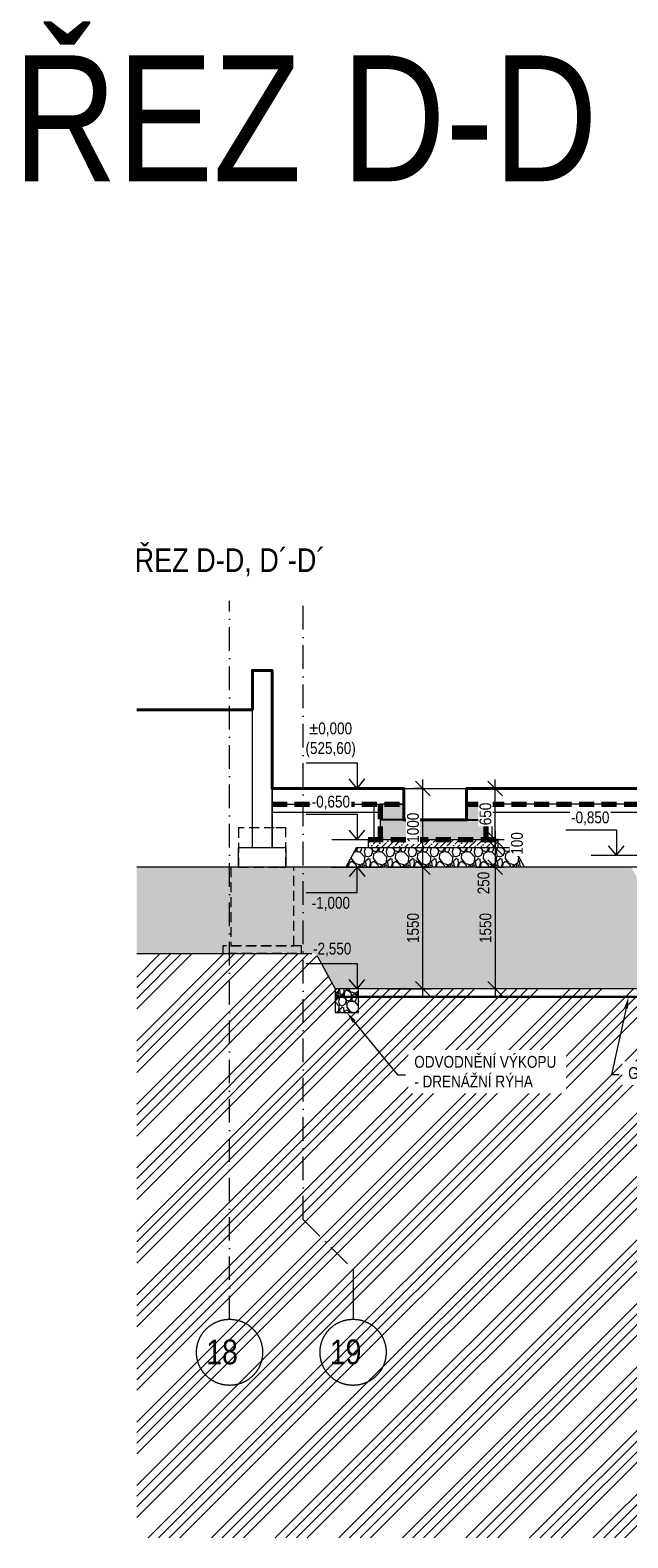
# Model space of a CAD drawing. Header units: millimetres. Extents: x -2694 to 670324, y -147023 to 76385.
# Tile 45 of 51: x 627426 to 635023, y -147023 to -127851. Entities that reach past the tile are written whole.
import ezdxf
from ezdxf import colors
from ezdxf.entities.mleader import LeaderData, LeaderLine
from ezdxf.math import Vec2, Vec3

# ---------------------------------------------------------------- set-up
doc = ezdxf.new("R2010")
doc.units = ezdxf.units.MM
doc.header["$LTSCALE"] = 10
for name, pattern in [('Cerchovana 2x', [0.5, 0.3, -0.1, 0, -0.1]), ('DASHDOT', [25.4, 12.7, -6.35, 0, -6.35]), ('ČÁRKOVANÁ', [19.05, 12.7, -6.35])]:
    doc.linetypes.add(name, pattern=pattern)
doc.layers.get('0').update_dxf_attribs({"lineweight": 20})
doc.layers.get('Defpoints').update_dxf_attribs({"lineweight": 20})
for name, color, linetype, lineweight in [('_A_OSY_HPFM', 253, 'DASHDOT', 13), ('A_CARK', 72, 'ČÁRKOVANÁ', 20), ('A_KOTY', 7, 'Continuous', 13), ('A_LEGENDY', 21, 'Continuous', 13), ('A_REZY', 230, 'DASHDOT', 70), ('A_TENKA', 4, 'Continuous', 20), ('A_TENKA_ZEMNI_PRACE', 31, 'Continuous', 20), ('A_TUCNA', 1, 'Continuous', 40)]:
    doc.layers.add(name, color=color, linetype=linetype, lineweight=lineweight)
doc.layers.add('A_SRAF', color=8, linetype='Continuous', lineweight=13, transparency=0.3)
doc.layers.add('A_SRAFY_ZB', color=7, linetype='Continuous', lineweight=13, true_color=0xc8c8c8, transparency=0.3)
doc.styles.add('KÓTY', font='ARIALN.TTF')
doc.linetypes.add('CIKCAK', pattern='A,0.00254,-5.08,[131,ltypeshp.shx,S=5.08,R=0,X=-5.08,Y=0],-10.16,[131,ltypeshp.shx,S=5.08,R=180,X=5.08,Y=0],-5.08', length=20.32254)
doc.dimstyles.new('INPROS - 75', dxfattribs={"dimscale": 75, "dimtxt": 2, "dimasz": 2.5, "dimexe": 1.5, "dimexo": 2, "dimtad": 1, "dimdec": 0, "dimrnd": 5, "dimtxsty": 'KÓTY', "dimblk": 'OBLIQUE', "dimcen": 2.5, "dimdle": 1.5, "dimadec": 0, "dimazin": 0, "dimtfac": 1, "dimtdec": 0, "dimtmove": 2, "dimatfit": 3, "dimldrblk": 'OBLIQUE', "dimfxl": 6, "dimfxlon": 1, "dimtfill": 1, "dimlwd": -1, "dimlwe": -1, "dimarcsym": 0})

# ---------------------------------------------------------------- blocks, each defined once
blk = doc.blocks.new('_Oblique')
at = {"color": 0, "linetype": 'ByBlock', "lineweight": -2}
blk.add_line((-0.5, -0.5), (0.5, 0.5), dxfattribs=at)
blk = doc.blocks.new('*D404')
at = {"layer": 'A_KOTY', "color": 0, "transparency": 16777216}
for p, q in [((633338, -138256), (633338, -137381)), ((632888, -137493), (633450, -137493)), ((632888, -138143), (633450, -138143))]:
    blk.add_line(p, q, dxfattribs=at)
at = {"layer": 'Defpoints', "color": 0, "transparency": 16777216}
for p in [(632453, -137493), (633338, -137493), (632453, -138143)]:
    blk.add_point(p, dxfattribs=at)
at = {"layer": 'A_KOTY', "color": 0, "transparency": 16777216, "xscale": 187.5, "yscale": 187.5, "zscale": 187.5}
for p, rotation in [((633338, -137493), 90), ((633338, -138143), 270)]:
    blk.add_blockref('_Oblique', p, dxfattribs=dict(at, rotation=rotation))
at = {"layer": 'A_KOTY', "color": 0, "transparency": 16777216, "insert": (633214, -137818), "char_height": 150, "attachment_point": 5, "rotation": 90, "style": 'KÓTY', "bg_fill": 3, "box_fill_scale": 1.1, "bg_fill_color": 256, "bg_fill_true_color": 13158600, "bg_fill_transparency": 0}
blk.add_mtext('650', dxfattribs=at)
blk = doc.blocks.new('*D405')
at = {"layer": 'A_KOTY', "color": 0, "transparency": 16777216}
for p, q in [((633338, -138031), (633338, -138356)), ((632888, -138143), (633450, -138143)), ((632953, -138243), (633450, -138243))]:
    blk.add_line(p, q, dxfattribs=at)
at = {"layer": 'Defpoints', "color": 0, "transparency": 16777216}
for p in [(632453, -138143), (632803, -138243), (633338, -138243)]:
    blk.add_point(p, dxfattribs=at)
at = {"layer": 'A_KOTY', "color": 0, "transparency": 16777216, "insert": (633614, -138193), "char_height": 150, "attachment_point": 5, "rotation": 90, "style": 'KÓTY', "bg_fill": 3, "box_fill_scale": 1.1, "bg_fill_color": 256, "bg_fill_true_color": 13158600, "bg_fill_transparency": 0}
blk.add_mtext('100', dxfattribs=at)
at = {"layer": 'A_KOTY', "color": 0, "transparency": 16777216, "xscale": 187.5, "yscale": 187.5, "zscale": 187.5}
for p, rotation in [((633338, -138143), 90), ((633338, -138243), 270)]:
    blk.add_blockref('_Oblique', p, dxfattribs=dict(at, rotation=rotation))
blk = doc.blocks.new('*D406')
at = {"layer": 'A_KOTY', "color": 0, "transparency": 16777216}
for p, q in [((633338, -138131), (633338, -138606)), ((632953, -138243), (633450, -138243)), ((633089, -138493), (633450, -138493))]:
    blk.add_line(p, q, dxfattribs=at)
at = {"layer": 'Defpoints', "color": 0, "transparency": 16777216}
for p in [(632803, -138243), (632939, -138493)]:
    blk.add_point(p, dxfattribs=at)
at = {"layer": 'A_KOTY', "color": 0, "transparency": 16777216, "xscale": 187.5, "yscale": 187.5, "zscale": 187.5, "rotation": 90}
blk.add_blockref('_Oblique', (633338, -138243), dxfattribs=at)
at = {"layer": 'A_KOTY', "color": 0, "transparency": 16777216, "insert": (633189, -138696), "char_height": 150, "attachment_point": 5, "rotation": 90, "style": 'KÓTY', "bg_fill": 3, "box_fill_scale": 1.1, "bg_fill_color": 256, "bg_fill_true_color": 13158600, "bg_fill_transparency": 0}
blk.add_mtext('250', dxfattribs=at)
at = {"layer": 'Defpoints', "color": 0, "transparency": 16777216}
blk.add_point((633338, -138493), dxfattribs=at)
at = {"layer": 'A_KOTY', "color": 0, "transparency": 16777216, "xscale": 187.5, "yscale": 187.5, "zscale": 187.5, "rotation": 270}
blk.add_blockref('_Oblique', (633338, -138493), dxfattribs=at)
blk = doc.blocks.new('*D407')
at = {"layer": 'A_KOTY', "color": 0, "transparency": 16777216}
for p, q in [((633338, -138381), (633338, -140156)), ((633089, -138493), (633450, -138493)), ((633338, -140043), (633225, -140043))]:
    blk.add_line(p, q, dxfattribs=at)
at = {"layer": 'Defpoints', "color": 0, "transparency": 16777216}
for p in [(632939, -138493), (633338, -140043), (633338, -140043)]:
    blk.add_point(p, dxfattribs=at)
at = {"layer": 'A_KOTY', "color": 0, "transparency": 16777216, "xscale": 187.5, "yscale": 187.5, "zscale": 187.5}
for p, rotation in [((633338, -138493), 90), ((633338, -140043), 270)]:
    blk.add_blockref('_Oblique', p, dxfattribs=dict(at, rotation=rotation))
at = {"layer": 'A_KOTY', "color": 0, "transparency": 16777216, "insert": (633214, -139268), "char_height": 150, "attachment_point": 5, "rotation": 90, "style": 'KÓTY', "bg_fill": 3, "box_fill_scale": 1.1, "bg_fill_color": 256, "bg_fill_true_color": 13158600, "bg_fill_transparency": 0}
blk.add_mtext('1550', dxfattribs=at)
blk = doc.blocks.new('*D408')
at = {"layer": 'A_KOTY', "color": 0, "transparency": 16777216}
for p, q in [((632416, -140156), (632416, -138381)), ((631966, -138493), (632529, -138493)), ((631966, -140043), (632529, -140043))]:
    blk.add_line(p, q, dxfattribs=at)
at = {"layer": 'Defpoints', "color": 0, "transparency": 16777216}
for p in [(631373, -138493), (632416, -138493), (631373, -140043)]:
    blk.add_point(p, dxfattribs=at)
at = {"layer": 'A_KOTY', "color": 0, "transparency": 16777216, "xscale": 187.5, "yscale": 187.5, "zscale": 187.5}
for p, rotation in [((632416, -138493), 90), ((632416, -140043), 270)]:
    blk.add_blockref('_Oblique', p, dxfattribs=dict(at, rotation=rotation))
at = {"layer": 'A_KOTY', "color": 0, "transparency": 16777216, "insert": (632293, -139268), "char_height": 150, "attachment_point": 5, "rotation": 90, "style": 'KÓTY', "bg_fill": 3, "box_fill_scale": 1.1, "bg_fill_color": 256, "bg_fill_true_color": 13158600, "bg_fill_transparency": 0}
blk.add_mtext('1550', dxfattribs=at)
blk = doc.blocks.new('*D409')
at = {"layer": 'A_KOTY', "color": 0, "transparency": 16777216}
for p, q in [((632416, -138606), (632416, -137381)), ((632416, -137493), (632304, -137493)), ((632416, -138493), (632304, -138493))]:
    blk.add_line(p, q, dxfattribs=at)
at = {"layer": 'Defpoints', "color": 0, "transparency": 16777216}
for p in [(632416, -137493), (632416, -137493), (632416, -138493)]:
    blk.add_point(p, dxfattribs=at)
at = {"layer": 'A_KOTY', "color": 0, "transparency": 16777216, "xscale": 187.5, "yscale": 187.5, "zscale": 187.5}
for p, rotation in [((632416, -137493), 90), ((632416, -138493), 270)]:
    blk.add_blockref('_Oblique', p, dxfattribs=dict(at, rotation=rotation))
at = {"layer": 'A_KOTY', "color": 0, "transparency": 16777216, "insert": (632293, -137993), "char_height": 150, "attachment_point": 5, "rotation": 90, "style": 'KÓTY', "bg_fill": 3, "box_fill_scale": 1.1, "bg_fill_color": 256, "bg_fill_true_color": 13158600, "bg_fill_transparency": 0}
blk.add_mtext('1000', dxfattribs=at)

msp = doc.modelspace()

# ---------------------------------------------------------------- hatches: boundary and pattern name
at = {"layer": 'A_SRAF'}
h = msp.add_hatch(dxfattribs=at)
h.set_pattern_fill('ANSI36', color=256, scale=16.5, angle=-1.27e-14)
h.paths.add_polyline_path([(633373.8, -138143.2), (633223.8, -138143.2), (631873.8, -138143.2), (631723.8, -138143.2), (631723.8, -138243.2), (633373.8, -138243.2)])
h = msp.add_hatch(dxfattribs=at)
h.set_pattern_fill('GRAVEL', color=256, scale=11, angle=-90)
h.paths.add_polyline_path([(633573.8, -138243.2), (631573.8, -138243.2), (631437.3, -138493.3), (633710.3, -138493.4)])
h = msp.add_hatch(dxfattribs=at)
h.set_pattern_fill('ANSI34', color=256, scale=30)
h.set_pattern_definition([(45, (0, 29851), (-404.11153, 404.11153), []), (45, (134.7, 29851), (-404.11153, 404.11153), []), (45, (269.4, 29851), (-404.11153, 404.11153), []), (45, (404.1, 29851), (-404.11153, 404.11153), [])])
h.paths.add_polyline_path([(670067, -138493.2), (668249.3, -138493.3), (667474.3, -140043.2), (658711.8, -140043.2), (657211.8, -142793.2), (641635.7, -142793.2), (640135.7, -140043.2), (631301.5, -140043.2), (631056.1, -139593.2), (628780.5, -139593.2), (628780.5, -147022.8), (670067.2, -147022.8)])
at = {"layer": 'A_SRAFY_ZB', "linetype": 'Continuous', "lineweight": -3}
for points in [[(632173.8, -137693.2), (631873.8, -137693.2), (631873.8, -137893.2), (632173.8, -137893.2)], [(633223.8, -137693.2), (632973.8, -137693.2), (632973.8, -137893.2), (633223.8, -137893.2)], [(631873.8, -137893.2), (631873.8, -138143.2), (633223.8, -138143.2), (633223.8, -137893.2)]]:
    msp.add_hatch(color=256, dxfattribs=at).paths.add_polyline_path(points, flags=0)

# ---------------------------------------------------------------- linework, layer by layer
at = {"layer": '_A_OSY_HPFM', "linetype": 'Cerchovana 2x', "ltscale": 100, "transparency": 33554687}
for p, q in [((629960.6, -144243.5), (629960.6, -135108.3)), ((630895.6, -142973.5), (630895.6, -135108.3)), ((630895.6, -142973.5), (631530.6, -143608.5))]:
    msp.add_line(p, q, dxfattribs=at)
at = {"layer": '_A_OSY_HPFM', "linetype": 'Cerchovana 2x', "ltscale": 1000, "transparency": 33554687}
msp.add_line((631530.6, -143608.5), (631530.6, -144243.5), dxfattribs=at)
for centre in [(629960.6, -144663.5), (631530.6, -144663.5)]:
    msp.add_circle(centre, 420, dxfattribs=at)
at = {"layer": 'A_CARK'}
for p, q in [((630525.7, -137993.2), (630075.6, -137993.2)), ((630075.6, -137993.2), (630075.6, -138493.2)), ((630675.6, -137993.2), (630525.7, -137993.2)), ((630675.6, -138493.2), (630675.6, -137993.2)), ((630152.5, -138493.2), (629975.6, -138493.2)), ((629975.6, -138493.2), (629975.6, -139493.2)), ((630075.6, -138493.2), (630598.6, -138493.2)), ((630775.6, -138493.2), (630598.6, -138493.2)), ((630598.6, -138493.2), (630675.6, -138493.2)), ((630775.6, -139493.2), (630775.6, -138493.2)), ((630875.6, -139493.2), (629875.6, -139493.2)), ((629875.6, -139493.2), (629875.6, -139593.2)), ((629975.6, -139493.2), (630775.6, -139493.2)), ((630875.6, -139593.2), (630875.6, -139493.2)), ((629875.6, -139593.2), (629936.8, -139593.2)), ((629925.6, -139593.2), (630068.2, -139593.2)), ((629936.8, -139593.2), (630814.3, -139593.2)), ((630814.3, -139593.2), (629936.8, -139593.2)), ((630814.3, -139593.2), (630875.6, -139593.2))]:
    msp.add_line(p, q, dxfattribs=at)
at = {"layer": 'A_CARK', "color": 1, "lineweight": 70, "ltscale": 1.5}
for points in [[(630500.6, -137693.2), (632173.8, -137693.2)], [(631873.8, -137693.2), (631873.8, -138143.2)], [(632973.8, -137693.2), (635826.3, -137693.2)], [(633223.8, -138143.2), (633223.8, -137693.2)], [(631723.8, -138143.2), (633373.8, -138143.2)]]:
    msp.add_lwpolyline(points, dxfattribs=at)
at = {"layer": 'A_CARK', "linetype": 'CIKCAK', "lineweight": 15, "ltscale": 0.4}
for points in [[(631798.8, -138143.2), (631798.8, -137693.2)], [(633298.8, -138136.9), (633298.8, -137693.2)]]:
    msp.add_lwpolyline(points, dxfattribs=at)
at = {"layer": 'A_CARK', "color": 6, "linetype": 'CIKCAK', "lineweight": 30, "ltscale": 0.7}
msp.add_lwpolyline([(631301.5, -140142.7), (640190, -140142.8)], dxfattribs=at)
at = {"layer": 'A_KOTY'}
for p, q in [((631580.5, -137168.9), (631580.5, -137493.2)), ((631580.5, -137493.2), (631479.8, -137371.9)), ((631580.5, -137493.2), (631681.2, -137371.9)), ((631580.5, -137493.2), (631681.2, -137371.9)), ((631580.6, -137819.2), (631580.6, -138143.5)), ((631580.6, -138143.5), (631479.9, -138022.2)), ((631580.6, -138143.5), (631681.3, -138022.2)), ((631580.6, -138143.5), (631681.3, -138022.2)), ((634877.5, -138018.9), (634877.5, -138343.2)), ((634877.5, -138343.2), (634776.8, -138221.9)), ((634877.5, -138343.2), (634978.2, -138221.9)), ((634877.5, -138343.2), (634978.2, -138221.9)), ((631580.5, -138493.2), (631479.8, -138614.4)), ((631580.5, -138817.5), (631580.5, -138493.2)), ((631580.5, -138493.2), (631681.2, -138614.4)), ((631580.5, -138493.2), (631681.2, -138614.4)), ((631580.5, -139718.9), (631580.5, -140043.2)), ((631580.5, -140043.2), (631479.8, -139921.9)), ((631580.5, -140043.2), (631681.2, -139921.9)), ((631580.5, -140043.2), (631681.2, -139921.9))]:
    msp.add_line(p, q, dxfattribs=at)
for points in [[(630936.3, -137168.9), (631580.5, -137168.9)], [(631258.4, -137493.2), (631902.6, -137493.2)], [(630936.4, -137819.2), (631580.6, -137819.2)], [(634233.3, -138018.9), (634877.5, -138018.9)], [(631258.5, -138143.5), (631902.7, -138143.5)], [(634555.4, -138343.2), (635199.6, -138343.2)], [(631258.4, -138493.2), (631902.6, -138493.2)], [(630936.3, -138817.5), (631580.5, -138817.5)], [(630936.3, -139718.9), (631580.5, -139718.9)]]:
    msp.add_lwpolyline(points, dxfattribs=at)
at = {"layer": 'A_SRAFY_ZB', "linetype": 'Continuous', "lineweight": -3}
for p, q in [((632173.8, -137893.2), (631873.8, -137893.2)), ((632973.8, -137893.2), (633223.8, -137893.2))]:
    msp.add_line(p, q, dxfattribs=at)
at = {"layer": 'A_TENKA'}
for p, q in [((630250.6, -138243.2), (630250.6, -135993.2)), ((630500.6, -138243.2), (630500.6, -135993.2)), ((630500.6, -137493.2), (630500.6, -138243.2)), ((631873.8, -137693.2), (631873.8, -137893.2)), ((632173.8, -137693.2), (631873.8, -137693.2)), ((632173.8, -137893.2), (632173.8, -137693.2)), ((632973.8, -137693.2), (632973.8, -137893.2)), ((633223.8, -137693.2), (632973.8, -137693.2)), ((633223.8, -137893.2), (633223.8, -137693.2)), ((631873.8, -137893.5), (631873.8, -138143.5)), ((632973.8, -137893.2), (632173.8, -137893.2)), ((633223.8, -138143.2), (633223.8, -137893.2)), ((631873.8, -138143.2), (633223.8, -138143.2))]:
    msp.add_line(p, q, dxfattribs=at)
for points in [[(630250.6, -135993.2), (630250.6, -136493.2), (628780.5, -136493.2)], [(630500.6, -135993.2), (630250.6, -135993.2)], [(630500.6, -137693.2), (632173.8, -137693.2), (632173.8, -137493.2), (630500.6, -137493.2)], [(630500.6, -137693.2), (630500.6, -137793.2), (631873.8, -137793.2)], [(633223.8, -137693.2), (633223.8, -137793.2), (635526.3, -137793.2)], [(631873.8, -138143.2), (631723.8, -138143.2), (631723.8, -138243.2), (633223.8, -138243.2), (633373.8, -138243.2), (633373.8, -138143.2), (633223.8, -138143.2)], [(630075.6, -138493.2), (630075.6, -138243.2), (630675.6, -138243.2), (630675.6, -138493.2), (630075.6, -138493.2)]]:
    msp.add_lwpolyline(points, dxfattribs=at)
at = {"layer": 'A_TENKA', "color": 5}
msp.add_lwpolyline([(632173.8, -137493.2), (670067.2, -137493.2)], dxfattribs=at)
at = {"layer": 'A_TENKA'}
msp.add_lwpolyline([(632973.8, -137493.2), (635826.3, -137493.2), (635826.3, -137693.2), (632973.8, -137693.2)], close=True, dxfattribs=at)
at = {"layer": 'A_TENKA_ZEMNI_PRACE', "linetype": 'Continuous', "transparency": 33554687}
msp.add_line((631056.1, -139593.2), (631301.5, -140043.2), dxfattribs=at)
at = {"layer": 'A_TENKA_ZEMNI_PRACE'}
for points in [[(631573.8, -138243.2), (631437.1, -138492.7)], [(631573.8, -138243.5), (631437.3, -138493.6)], [(631573.8, -138243.2), (633573.8, -138243.2)], [(633710.3, -138493.5), (633573.8, -138243.2)], [(633710.4, -138493.7), (633710.4, -138493.7), (633573.8, -138243.2)], [(638011.3, -138493.7), (628780.5, -138493.2)], [(633710.4, -138493.7), (633710.3, -138493.5)], [(628780.5, -139593.2), (631056.1, -139593.2)]]:
    msp.add_lwpolyline(points, dxfattribs=at)
at = {"layer": 'A_TENKA_ZEMNI_PRACE', "linetype": 'Continuous', "transparency": 33554687}
msp.add_lwpolyline([(640135.7, -140043.2), (631301.5, -140043.2)], dxfattribs=at)
at = {"layer": 'A_TUCNA', "color": 23}
msp.add_lwpolyline([(628780.5, -136493.2), (630250.6, -136493.2), (630250.6, -135993.2), (630500.6, -135993.2), (630500.6, -137493.2), (632173.8, -137493.2), (632173.8, -137893.2), (632973.8, -137893.2), (632973.8, -137493.2), (635826.3, -137493.2), (635826.3, -138093.2), (642836.3, -138093.2), (647373.8, -138142), (647373.8, -139893.2), (648173.8, -139893.2), (648173.8, -140649.4), (649673.8, -140657.6)], dxfattribs=at)

# ---------------------------------------------------------------- texts
at = {"layer": '_A_OSY_HPFM', "linetype": 'Cerchovana 2x', "ltscale": 1000, "transparency": 33554687, "style": 'KÓTY'}
for s, p in [('18', (629664.8, -144815.7)), ('19', (631234.8, -144815.7))]:
    msp.add_text(s, height=315, dxfattribs=at).set_placement(p)
at = {"layer": 'A_KOTY', "style": 'KÓTY'}
msp.add_text('ŘEZ D-D, D´-D´', height=300, dxfattribs=at).set_placement((628754.4, -134740))
at = {"layer": 'A_REZY', "color": 1, "ltscale": 1.7, "style": 'KÓTY'}
msp.add_text('ŘEZ D-D', height=1600, dxfattribs=at).set_placement((627208.1, -129771.4))

# ---------------------------------------------------------------- next in the draw order: texts
at = {"layer": 'A_KOTY', "char_height": 150, "attachment_point": 5, "style": 'KÓTY', "bg_fill": 3, "box_fill_scale": 1.1, "bg_fill_color": 256, "bg_fill_true_color": 13158600, "bg_fill_transparency": 0}
for s, insert in [('\\A1;%%P0,000\\P(525,60)', (631245.5, -136877.1)), ('\\A1;-0,650', (631248, -137674.9)), ('\\A1;-0,850', (634544.9, -137874.6))]:
    msp.add_mtext(s, dxfattribs=dict(at, insert=insert))

# ---------------------------------------------------------------- next in the draw order: dimensions: what is measured, and where the dimension line sits
at = {"layer": 'A_KOTY'}
dim = msp.add_linear_dim(base=(633337.8, -137493.2), p1=(632452.8, -138143.2), p2=(632452.8, -137493.2), angle=90, dimstyle='INPROS - 75', dxfattribs=at)
dim.commit()
dim.dimension.update_dxf_attribs({"geometry": '*D404', "text_midpoint": (633214.4, -137818.2)})

# ---------------------------------------------------------------- next in the draw order: dimensions: what is measured, and where the dimension line sits
dim = msp.add_linear_dim(base=(633337.8, -138243.2), p1=(632452.8, -138143.2), p2=(632802.8, -138243.2), angle=90, dimstyle='INPROS - 75', dxfattribs=at)
dim.commit()
dim.dimension.update_dxf_attribs({"geometry": '*D405', "text_midpoint": (633614.5, -138193.2), "dimtype": 160})

# ---------------------------------------------------------------- next in the draw order: dimensions: what is measured, and where the dimension line sits
dim = msp.add_linear_dim(base=(633337.8, -138493.4), p1=(632802.8, -138243.2), p2=(632939.3, -138493.4), angle=90, dimstyle='INPROS - 75', dxfattribs=at)
dim.commit()
dim.dimension.update_dxf_attribs({"geometry": '*D406', "text_midpoint": (633189.1, -138696.2), "dimtype": 160})
dim = msp.add_linear_dim(base=(632416.2, -138493.3), p1=(631373.2, -140043.2), p2=(631373.3, -138493.3), angle=90, dimstyle='INPROS - 75', dxfattribs=at)
dim.commit()
dim.dimension.update_dxf_attribs({"geometry": '*D408', "text_midpoint": (632292.7, -139268.2)})

# ---------------------------------------------------------------- next in the draw order: hatches: boundary and pattern name
at = {"layer": 'A_SRAF'}
h = msp.add_hatch(dxfattribs=at)
h.set_pattern_fill('GRAVEL', color=256, scale=10, angle=-90)
h.set_pattern_definition([(138.0127875, (613865.739, 214198.986), (-2285.9999999, 2032.0000002), [34.17214, -3383.04836]), (94.969741, (613840.339, 214221.846), (254.00001447, -3047.9999988), [58.64047, -5805.40489]), (42.510447, (613835.259, 214280.266), (-2793.999999, -2540.0000011), [41.34815, -4093.47228]), (177.273689, (613771.759, 214379.326), (5079.99999997, -254.00000053), [53.40045, -5286.64374]), (202.833654, (613718.419, 214381.866), (3047.99999996, 1270.0000001), [52.36337, -5183.98077]), (267.273689, (613670.159, 214361.546), (254.00000053, 5079.99999997), [53.40045, -5286.64374]), (307.6942405, (613667.619, 214308.206), (-2540.0000002, 3301.99999985), [70.61937, -6991.31153]), (342.2553284, (613710.799, 214252.326), (5587.99999985, -1778.00000048), [66.67195, -6600.52566]), (31.4295656, (613774.299, 214232.006), (3301.99999982, 2032.0000003), [53.5813, -5304.55457]), (85.236358, (613820.019, 214259.946), (-254.0000004, -2794), [61.17133, -2997.3937]), (132.3974378, (613825.099, 214320.906), (-2794.0000001, 3047.9999999), [79.1078, -7831.67725]), (48.814075, (613769.219, 214127.866), (1524.0000001, 1777.9999999), [27.00045, -2673.05658]), (81.4692344, (613786.999, 214148.186), (-507.99999942, -3302.0000001), [51.3682, -5085.4639]), (135, (613794.62, 214198.99), (-254, 8e-14), [35.92093, -323.28931]), (113.19859, (613825.1, 214216.766), (508, -1270), [19.34413, -1915.06224]), (201.80141, (613817.48, 214234.546), (762, 254), [27.35656, -1340.4753]), (300.963757, (613792.08, 214224.386), (508, -762), [44.43197, -1436.62982]), (71.56505, (613814.94, 214186.286), (-254, -508), [32.12871, -771.08981]), (286.3895403, (613817.479, 214381.866), (762, -2540), [45.0088, -4455.88267]), (340.346176, (613830.179, 214338.686), (-2794, 1016.0000001), [37.7599, -3738.22157]), (203.19859, (613865.74, 214186.286), (1270, 508), [38.68801, -1895.71836]), (253.6104597, (613830.179, 214171.046), (761.9999998, 2540.00000005), [45.0088, -4455.88267]), (249.443955, (613660, 214381.866), (508, 1270), [43.40352, -2126.77343]), (204.7751406, (613644.759, 214341.226), (2793.9999993, 1270.0000015), [36.36721, -3600.35934]), (336.80141, (613611.74, 214183.746), (1270, -508), [38.68801, -1895.71836]), (287.3540246, (613647.299, 214168.506), (-1016.0000002, 3301.99999993), [42.57827, -4215.2376]), (339.443955, (613611.74, 214308.206), (-1270, 508), [21.70176, -2148.4752]), (11.309932, (613611.74, 214198.986), (1016, 254), [12.95146, -1282.1995]), (75.963757, (613624.44, 214201.526), (-254, -762), [52.36337, -994.90546]), (96.009006, (613637.139, 214252.326), (254.00000013, -2540), [48.5267, -4804.13649]), (213.690068, (613769.22, 214224.386), (508, 254), [36.63239, -879.17764]), (263.1572266, (613738.739, 214204.066), (-507.99999977, -4318.00000003), [63.95568, -6331.6009]), (330.945396, (613731.12, 214140.566), (-1778, 1016), [26.15082, -2588.93923]), (360, (613753.98, 214127.87), (254, 254), [15.24, -238.76]), (30.256437, (613644.759, 214257.406), (-1778.0000001, -1015.9999999), [35.2867, -3493.39408]), (318.0127875, (613675.239, 214275.186), (2285.9999999, -2032.0000002), [68.34429, -3348.87622]), (270, (613726.04, 214229.47), (254, -254), [66.04, -187.96]), (235.3048465, (613726.039, 214163.426), (-1777.9999986, -2540.00000096), [40.16096, -3975.93167]), (164.054604, (613703.18, 214130.406), (-1016, 254), [36.9829, -1812.165]), (117.6459754, (613667.619, 214140.566), (-2539.99999966, 4826.00000018), [60.21451, -5961.24644]), (85.4260787, (613639.679, 214193.906), (254, 3302), [63.70295, -6306.58465])])
h.paths.add_polyline_path([(631601.5, -140343.2), (631601.5, -140043.2), (631301.5, -140043.2), (631301.5, -140343.2)])

# ---------------------------------------------------------------- next in the draw order: linework, layer by layer
at = {"layer": 'A_TENKA_ZEMNI_PRACE'}
msp.add_lwpolyline([(631301.5, -140043.2), (631301.5, -140343.2), (631601.5, -140343.2), (631601.5, -140043.2)], dxfattribs=at)

# ---------------------------------------------------------------- next in the draw order: texts
at = {"layer": 'A_KOTY', "char_height": 150, "attachment_point": 5, "style": 'KÓTY', "bg_fill": 3, "box_fill_scale": 1.1, "bg_fill_color": 256, "bg_fill_true_color": 13158600, "bg_fill_transparency": 0}
for s, insert in [('\\A1;-1,000', (631247.9, -138961.7)), ('\\A1;-2,550', (631265.1, -139543.8))]:
    msp.add_mtext(s, dxfattribs=dict(at, insert=insert))

# ---------------------------------------------------------------- next in the draw order: dimensions: what is measured, and where the dimension line sits
at = {"layer": 'A_KOTY'}
for base, p1, p2, picture, middle in [((632416.2, -137493.2), (632416.2, -138493.3), (632416.2, -137493.2), '*D409', (632292.7, -137993.2)), ((633337.8, -140043.2), (632939.3, -138493.4), (633337.8, -140043.2), '*D407', (633214.4, -139268.3))]:
    dim = msp.add_linear_dim(base=base, p1=p1, p2=p2, angle=90, dimstyle='INPROS - 75', dxfattribs=at)
    dim.commit()
    dim.dimension.update_dxf_attribs({"geometry": picture, "text_midpoint": middle})

# ---------------------------------------------------------------- next in the draw order: hatches: boundary and pattern name
at = {"layer": 'A_SRAF'}
h = msp.add_hatch(dxfattribs=at)
h.set_pattern_fill('AR-CONC', color=256, scale=2)
h.paths.add_polyline_path([(658711.8, -140043.2), (667474.3, -140043.2), (668249.3, -138493.3), (663780.2, -138493.5), (663671.1, -138693.5), (663521.1, -138693.5), (661376.8, -138693.5), (661186.1, -139043.2), (661036.1, -139043.2), (656361.3, -139043.2), (656361.3, -141493.2), (656511.2, -141493.2), (656511.2, -141593.2), (656511.2, -141753), (657111.8, -142793.2), (657211.8, -142793.2)])
h.paths.add_polyline_path([(656511.2, -141753), (656511.2, -141793.2), (642313, -141793.2), (641735.7, -142793.2), (657111.8, -142793.2)])
h.paths.add_polyline_path([(642486.3, -139043.2), (637811.4, -139043.2), (637661.4, -139043.2), (637470.7, -138693.5), (635176.4, -138693.5), (635067.3, -138493.5), (628780.5, -138493.2), (628780.5, -139593.2), (631056.1, -139593.2), (631301.5, -140043.2), (640135.7, -140043.2), (641635.7, -142793.2), (641735.7, -142793.2), (642336.3, -141753), (642336.3, -141593.2), (642336.3, -141493.2), (642486.3, -141493.2)])
h.paths.add_polyline_path([(642201.7, -142525.8), (642318.3, -142727.8), (642498.6, -142623.7), (642382, -142421.7)], flags=24)
h.paths.add_polyline_path([(656531.8, -142723.3), (656648.4, -142521.3), (656468.1, -142417.2), (656351.5, -142619.2)], flags=24)

# ---------------------------------------------------------------- next in the draw order: leaders
at = {"layer": 'A_LEGENDY'}
ml = msp.add_multileader_mtext('Standard', dxfattribs=at)
ml.set_content('GEOMŘÍŽ', color=256, style='KÓTY')
ml.set_leader_properties(color=256, linetype='Continuous', lineweight=-1)
ml.build(insert=Vec2(0, 0))
ml.multileader.update_dxf_attribs({"text_left_attachment_type": 2, "text_right_attachment_type": 2, "dogleg_length": 66.7, "arrow_head_size": 150})
ctx = ml.context
ctx.base_point, ctx.char_height, ctx.arrow_head_size, ctx.landing_gap_size, ctx.plane_origin = Vec3(634914.5, -141132.9), 150, 150, 112.5, Vec3(638606.4, -135344.8)
ctx.left_attachment, ctx.right_attachment = 2, 2
notes = []
notes.append((ctx, [(0, (1, 1, 0), (634814.5, -141132.9), (1, 0), 100, [(0, [(635031.9, -140142.7)], 0, [])])]))
ctx.mtext.insert, ctx.mtext.rotation, ctx.mtext.defined_height, ctx.mtext.flow_direction = Vec3(635027, -141037.2), 6.2831853, 238.9, 5
ctx.mtext.has_bg_fill, ctx.mtext.bg_color, ctx.mtext.bg_scale_factor, ctx.mtext.bg_transparency, ctx.mtext.use_window_bg_color = 1, -1027028792, 1.5, 0, 1
ml = msp.add_multileader_mtext('Standard', dxfattribs=at)
ml.set_content('ODVODNĚNÍ VÝKOPU \\P- DRENÁŽNÍ RÝHA', color=256, style='KÓTY')
ml.set_leader_properties(color=256, linetype='Continuous', lineweight=-1)
ml.build(insert=Vec2(0, 0))
ml.multileader.update_dxf_attribs({"text_left_attachment_type": 2, "text_right_attachment_type": 2, "dogleg_length": 66.7, "arrow_head_size": 150})
ctx = ml.context
ctx.base_point, ctx.char_height, ctx.arrow_head_size, ctx.landing_gap_size, ctx.plane_origin = Vec3(632195.9, -141133.7), 150, 150, 112.5, Vec3(635662.1, -135345.6)
ctx.left_attachment, ctx.right_attachment = 2, 2
notes.append((ctx, [(0, (1, 1, 0), (632095.9, -141133.7), (1, 0), 100, [(0, [(631451.5, -140343.2)], 0, [])])]))
ctx.mtext.insert, ctx.mtext.rotation, ctx.mtext.defined_height, ctx.mtext.flow_direction = Vec3(632308.4, -140894.7), 6.2831853, 238.9, 5
ctx.mtext.has_bg_fill, ctx.mtext.bg_color, ctx.mtext.bg_scale_factor, ctx.mtext.bg_transparency, ctx.mtext.use_window_bg_color = 1, -1027028792, 1.5, 0, 1
for ctx, leaders in notes:
    for number, flags, end, landing, length, lines in leaders:
        leader = LeaderData()
        leader.index, (leader.has_last_leader_line, leader.has_dogleg_vector, leader.attachment_direction) = number, flags
        leader.last_leader_point, leader.dogleg_vector, leader.dogleg_length = Vec3(end), Vec3(landing), length
        for number, points, colour, breaks in lines:
            line = LeaderLine()
            line.index, line.vertices, line.color, line.breaks = number, Vec3.list(points), colors.encode_raw_color(colour), breaks
            leader.lines.append(line)
        ctx.leaders.append(leader)

doc.saveas('drawing.dxf')
